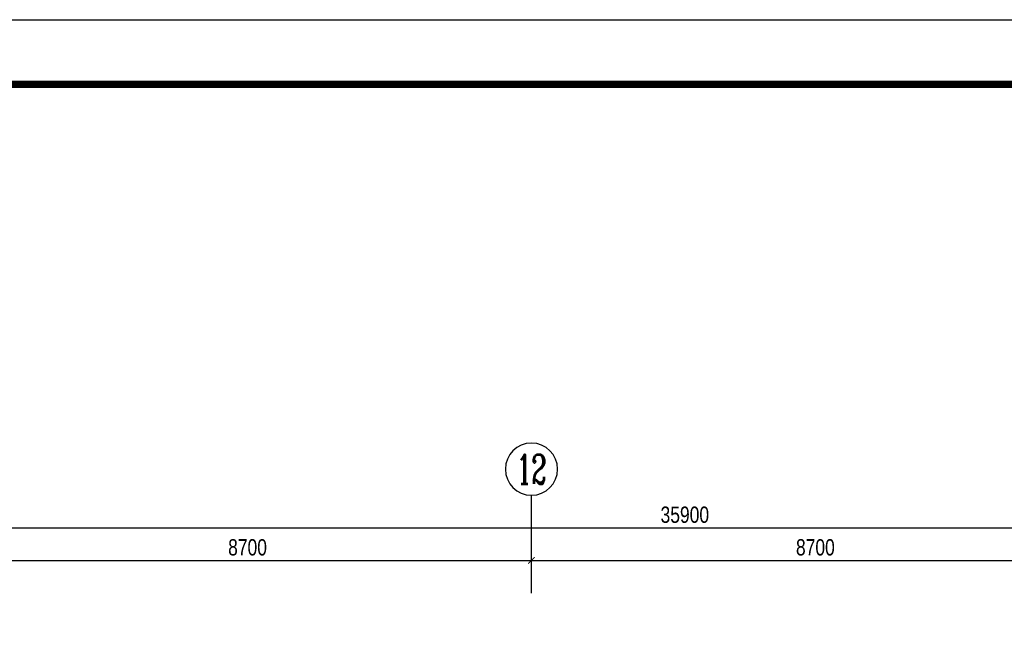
# Model space of a CAD drawing. Header units: millimetres. Extents: x -539149 to -534375, y 505028 to 505469.
# Tile 42 of 135: x -537202 to -537051, y 505364 to 505459. Entities that reach past the tile are written whole.
import ezdxf
from ezdxf.enums import TextEntityAlignment as Align

# ---------------------------------------------------------------- set-up
doc = ezdxf.new("R2010")
doc.units = ezdxf.units.MM
doc.header["$LTSCALE"] = 10
for name, color, linetype in [('A-建筑-窗户', 4, 'Continuous'), ('A-建筑-轴号', 3, 'Continuous'), ('A2图框$0$E-图框', 100, 'Continuous'), ('AXIS_TEXT', 50, 'Continuous'), ('B-平面-尺寸', 8, 'Continuous')]:
    doc.layers.add(name, color=color, linetype=linetype)
doc.layers.add('A-批量打印图层', color=251, linetype='Continuous', plot=False)
doc.layers.add('A2图框$0$图框外线', color=1, linetype='Continuous', plot=False)
doc.styles.add('_TCH_AXIS', font='COMPLEX', dxfattribs={"bigfont": 'GBCBIG'})
doc.styles.add('CCD_DIM', font='txt', dxfattribs={"width": 0.8})
doc.styles.add('COMPLEX', font='COMPLEX')
doc.dimstyles.new('1-1', dxfattribs={"dimscale": 0, "dimtxt": 2.5, "dimasz": 1, "dimexe": 1, "dimexo": 1, "dimgap": 0.75, "dimtad": 1, "dimdec": 0, "dimrnd": 0.004999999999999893, "dimzin": 0, "dimdsep": 46, "dimtxsty": 'CCD_DIM', "dimblk": 'ARCHTICK', "dimcen": 0.13, "dimclrd": 44, "dimclre": 44, "dimclrt": 50, "dimadec": 0, "dimazin": 0, "dimtfac": 1, "dimtdec": 0, "dimtix": 1, "dimtmove": 2, "dimatfit": 3, "dimldrblk": 'HBA_Leader_Dot', "dimfxl": 5, "dimfxlon": 1, "dimtvp": 1, "dimtolj": 1, "dimtzin": 0, "dimarcsym": 0})

# ---------------------------------------------------------------- blocks, each defined once
blk = doc.blocks.new('_ArchTick')
at = {"color": 0, "linetype": 'ByBlock', "const_width": 0.15}
blk.add_lwpolyline([(-0.5, -0.5), (0.5, 0.5)], dxfattribs=at)
blk = doc.blocks.new('HBA_Leader_Dot')
at = {"color": 0, "linetype": 'ByBlock'}
blk.add_line((-5, 0), (-10, 0), dxfattribs=at)
at = {"color": 0, "linetype": 'ByBlock', "const_width": 5}
blk.add_lwpolyline([(-2.5, 0, 1), (2.5, 0, 1)], format="xyb", close=True, dxfattribs=at)
blk = doc.blocks.new('_AXISO')
blk.add_circle((0, 0), 0.5)
at = {"layer": 'AXIS_TEXT', "style": 'COMPLEX', "width": 1.041666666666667}
blk.add_attdef('A', text='', height=0.56, dxfattribs=at).set_placement((-0.25, -0.28), (0.25, -0.28), align=Align.FIT)
blk = doc.blocks.new('A2图框')
at = {"layer": 'A2图框$0$E-图框', "color": 4, "const_width": 1.131313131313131}
blk.add_lwpolyline([(-363.4031259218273, 295.2979469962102), (209.3847528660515, 295.2979469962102), (209.3847528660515, -104.9040732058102), (-363.4031259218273, -104.9040732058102)], close=True, dxfattribs=at)
at = {"layer": 'A2图框$0$图框外线', "color": 1}
blk.add_lwpolyline([(-374.7162572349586, 305.1969368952), (219.2837427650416, 305.1969368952), (219.2837427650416, -114.8030631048), (-374.7162572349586, -114.8030631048)], close=True, dxfattribs=at)
blk.add_lwpolyline([(-374.7162572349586, 305.1969368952), (219.2837427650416, 305.1969368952), (219.2837427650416, -114.8030631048), (-374.7162572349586, -114.8030631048)], close=True, dxfattribs=at)
blk.add_lwpolyline([(-374.7162572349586, 305.1969368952), (219.2837427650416, 305.1969368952), (219.2837427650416, -114.8030631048), (-374.7162572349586, -114.8030631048)], close=True, dxfattribs=at)

msp = doc.modelspace()

# ---------------------------------------------------------------- linework, layer by layer
at = {"layer": 'A-建筑-轴号', "ltscale": 0.01}
msp.add_line((-537123.2732111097, 505370.5986509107, 0.06894340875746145), (-537123.2732111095, 505385.5986509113, 0.06894340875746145), dxfattribs=at)
at = {"layer": 'A-批量打印图层'}
msp.add_lwpolyline([(-537355.9614833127, 505458.5096570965), (-536761.9614833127, 505458.5096570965), (-536761.9614833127, 505038.5096570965), (-537355.9614833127, 505038.5096570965)], close=True, dxfattribs=at)

# ---------------------------------------------------------------- block references
at = {"layer": 'A-建筑-窗户', "ltscale": 0.5}
msp.add_blockref('A2图框', (-536981.2452260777, 505153.3127202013), dxfattribs=at)
at = {"layer": 'A-建筑-轴号', "ltscale": 0.01}
ref = msp.add_blockref('_AXISO', (-537123.2732111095, 505389.5986509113, 0.06894340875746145), dxfattribs=dict(at, xscale=-8, yscale=8, zscale=8, rotation=180))
ref.add_attrib('A', '12', dxfattribs={"layer": 'AXIS_TEXT', "height": 4.525483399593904, "style": '_TCH_AXIS', "width": 0.7241379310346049}).set_placement((-537125.5359528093, 505387.3359092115, 0.06894340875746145), (-537121.0104694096, 505387.3359092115, 0.06894340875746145), align=Align.FIT)

# ---------------------------------------------------------------- dimensions: what is measured, and where the dimension line sits
at = {"layer": 'B-平面-尺寸', "ltscale": 0.01}
msp.add_linear_dim(base=(-536920.2732111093, 505380.5986509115, 0.06894340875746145), p1=(-537279.2732111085, 505370.1987272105, 0.06894340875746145), p2=(-536920.2732111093, 505370.1987272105, 0.06894340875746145), dimstyle='1-1', override={"dimscale": 0.9999999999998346, "dimlfac": 100}, dxfattribs=at).render()
for p1, p2 in [((-537210.2732111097, 505365.5985742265, 0.06894340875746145), (-537123.2732111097, 505365.5985742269, 0.06894340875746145)), ((-537123.2732111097, 505365.5985742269, 0.06894340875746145), (-537036.2732111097, 505365.5985742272, 0.06894340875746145))]:
    msp.add_aligned_dim(p1=p1, p2=p2, distance=10.000076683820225, dimstyle='1-1', override={"dimscale": 0.9999999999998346, "dimlfac": 100}, dxfattribs=at).render()

doc.saveas('drawing.dxf')
